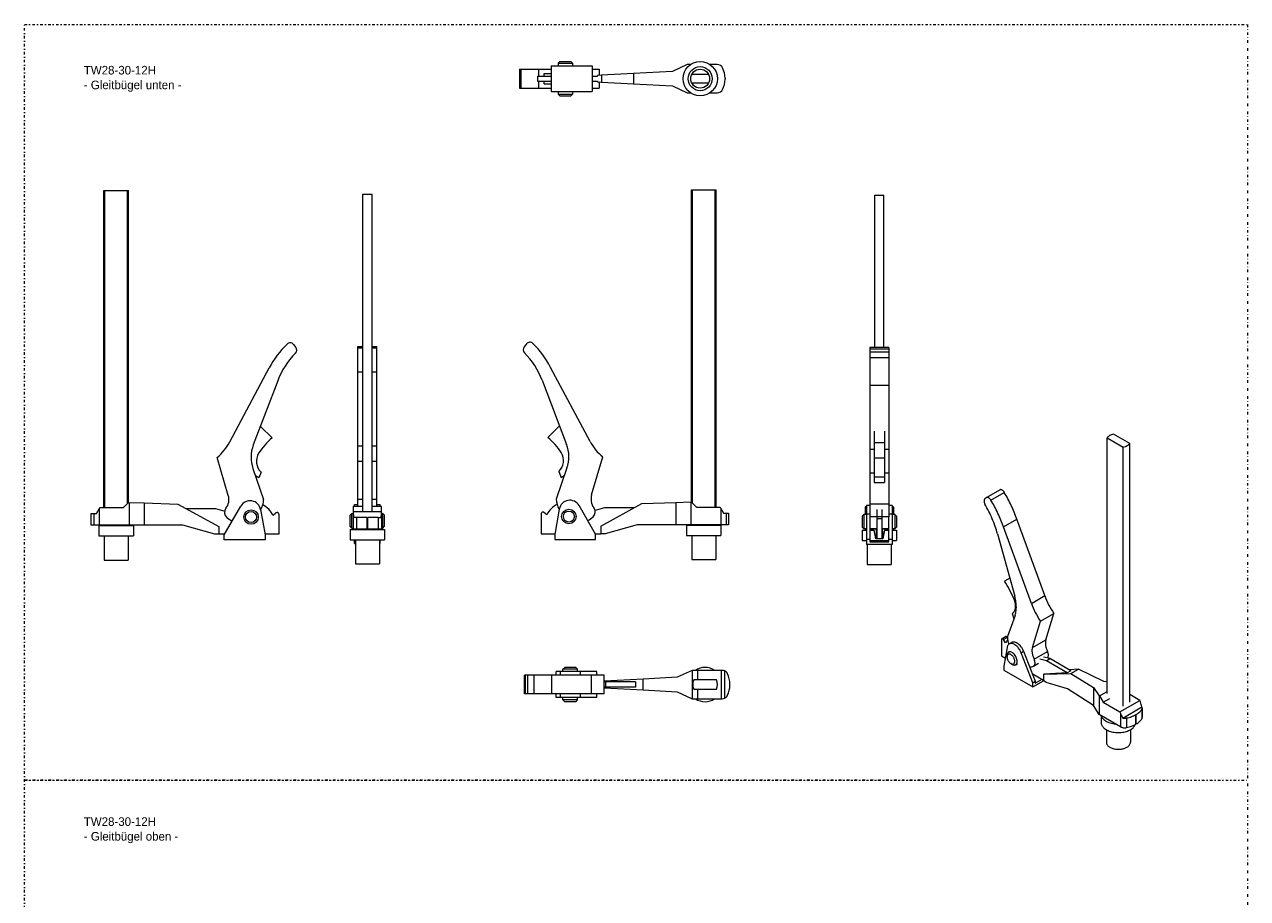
# Model space of a CAD drawing. Header units: millimetres. Extents: x -48 to 1376, y -71 to 1988.
# Tile 5 of 5: x -48 to 1376, y 971 to 1988. Entities that reach past the tile are written whole.
import ezdxf

# ---------------------------------------------------------------- set-up
doc = ezdxf.new("R2010")
doc.units = ezdxf.units.MM
doc.header["$MEASUREMENT"] = 0
doc.linetypes.add('DASHEDDOT', pattern=[9.2, 3, -3, 0.2, -3])
for name, color, linetype, true_color in [('Default', 7, 'Continuous', 0xffffff), ('sichtbar', 7, 'Continuous', 0xffffff), ('Tangente', 7, 'Continuous', 0xffffff)]:
    doc.layers.add(name, color=color, linetype=linetype, true_color=true_color)
doc.styles.add('VX Simplex Roman', font='txt', dxfattribs={"height": 0.2})

msp = doc.modelspace()

# ---------------------------------------------------------------- linework, layer by layer
at = {"layer": 'Default', "color": 7, "linetype": 'DASHEDDOT', "lineweight": 5, "true_color": 0xffffff}
for p, q in [((-48.218, 1987.571), (1375.627, 1987.571)), ((-48.218, -71.219), (-48.218, 1987.571)), ((1375.627, 1987.571), (1375.627, -71.219)), ((-48.218, 1108.281), (1375.627, 1108.281)), ((1123.657, 1108.281), (-48.218, 1108.281))]:
    msp.add_line(p, q, dxfattribs=at)
at = {"layer": 'sichtbar', "color": 1, "linetype": 'Continuous', "lineweight": 5, "true_color": 0xff0000}
for p, q in [((565.06, 1939.496), (612.56, 1939.496)), ((565.06, 1939.496), (565.06, 1909.496)), ((573.025, 1942.496), (575.025, 1944.496)), ((573.025, 1942.496), (573.025, 1939.496)), ((573.025, 1942.496), (589.825, 1942.496)), ((575.025, 1944.496), (587.825, 1944.496)), ((587.825, 1944.496), (589.825, 1942.496)), ((589.825, 1942.496), (589.825, 1939.496)), ((612.56, 1939.496), (612.56, 1909.496)), ((723.445, 1940.996), (706.017, 1932.999)), ((727.123, 1940.996), (723.445, 1940.996)), ((758.268, 1940.996), (749.728, 1940.996)), ((528.2, 1935.496), (528.2, 1913.496)), ((528.2, 1935.496), (529.678, 1935.496)), ((529.678, 1935.496), (550.289, 1935.496)), ((549.124, 1927.496), (565.06, 1927.496)), ((549.124, 1927.496), (549.124, 1921.496)), ((550.289, 1935.496), (565.06, 1935.496)), ((550.289, 1935.496), (550.289, 1927.496)), ((556.922, 1930.496), (565.06, 1930.496)), ((556.922, 1927.496), (556.922, 1930.496)), ((612.56, 1935.496), (620.951, 1935.496)), ((612.56, 1927.496), (618.806, 1927.496)), ((623.703, 1928.46), (618.806, 1928.19)), ((618.806, 1928.19), (618.806, 1927.496)), ((620.951, 1935.496), (620.951, 1928.308)), ((660.784, 1930.505), (623.703, 1928.46)), ((623.703, 1928.46), (623.703, 1920.533)), ((706.017, 1932.999), (660.784, 1930.505)), ((660.784, 1930.505), (660.784, 1918.488)), ((728.823, 1929.863), (748.028, 1929.863)), ((767.363, 1925.089), (767.363, 1923.904)), ((528.2, 1913.496), (529.678, 1913.496)), ((529.678, 1913.496), (550.289, 1913.496)), ((549.124, 1921.496), (565.06, 1921.496)), ((550.289, 1921.496), (550.289, 1913.496)), ((550.289, 1913.496), (565.06, 1913.496)), ((556.922, 1918.496), (556.922, 1921.496)), ((556.922, 1918.496), (565.06, 1918.496)), ((565.06, 1909.496), (612.56, 1909.496)), ((573.025, 1909.496), (573.025, 1906.496)), ((589.825, 1909.496), (589.825, 1906.496)), ((612.56, 1921.496), (618.806, 1921.496)), ((612.56, 1913.496), (620.951, 1913.496)), ((618.806, 1921.496), (618.806, 1920.803)), ((618.806, 1920.803), (623.703, 1920.533)), ((620.951, 1920.685), (620.951, 1913.496)), ((623.703, 1920.533), (660.784, 1918.488)), ((660.784, 1918.488), (706.017, 1915.994)), ((706.017, 1915.994), (723.445, 1907.996)), ((723.445, 1907.996), (727.123, 1907.996)), ((748.028, 1919.132), (728.822, 1919.132)), ((749.728, 1907.996), (758.268, 1907.996)), ((573.025, 1906.496), (575.025, 1904.496)), ((573.025, 1906.496), (589.825, 1906.496)), ((575.025, 1904.496), (587.825, 1904.496)), ((587.825, 1904.496), (589.825, 1906.496)), ((44.238, 1425.453), (44.238, 1794.448)), ((44.238, 1794.448), (45.282, 1794.448)), ((45.282, 1794.448), (71.813, 1794.448)), ((45.282, 1425.453), (45.282, 1794.448)), ((71.813, 1430.214), (71.813, 1794.448)), ((71.813, 1794.448), (72.857, 1794.448)), ((72.857, 1431.258), (72.857, 1794.448)), ((728.252, 1431.876), (728.252, 1795.066)), ((728.252, 1795.066), (729.297, 1795.066)), ((729.297, 1795.066), (755.827, 1795.066)), ((729.297, 1430.832), (729.297, 1795.066)), ((755.827, 1426.071), (755.827, 1795.066)), ((755.827, 1795.066), (756.871, 1795.066)), ((756.871, 1426.071), (756.871, 1795.066)), ((345.658, 1421.072), (345.658, 1790.066)), ((345.658, 1790.066), (356.389, 1790.066)), ((356.389, 1421.072), (356.389, 1790.066)), ((941.578, 1611.88), (941.578, 1789.135)), ((941.578, 1789.135), (952.309, 1789.135)), ((952.309, 1611.88), (952.309, 1789.135)), ((264.965, 1615.256), (267.726, 1611.694)), ((340.024, 1612.811), (345.658, 1612.811)), ((340.024, 1611.292), (340.024, 1612.811)), ((340.024, 1583.584), (340.024, 1611.292)), ((340.024, 1611.292), (345.658, 1611.292)), ((356.389, 1612.811), (362.024, 1612.811)), ((356.389, 1611.292), (362.024, 1611.292)), ((362.024, 1611.292), (362.024, 1612.811)), ((362.024, 1583.584), (362.024, 1611.292)), ((536.144, 1615.874), (533.384, 1612.312)), ((957.943, 1611.88), (935.943, 1611.88)), ((935.943, 1611.88), (935.943, 1609.942)), ((935.943, 1609.942), (935.943, 1606.38)), ((957.943, 1611.88), (957.943, 1609.942)), ((957.943, 1609.942), (957.943, 1606.38)), ((935.943, 1606.38), (935.943, 1599.769)), ((935.943, 1599.769), (935.943, 1567.629)), ((957.943, 1606.38), (957.943, 1599.769)), ((957.943, 1599.769), (957.943, 1567.629)), ((190.844, 1501.838), (236.753, 1587.966)), ((340.024, 1497.456), (340.024, 1583.584)), ((362.024, 1497.456), (362.024, 1583.584)), ((610.266, 1502.456), (564.356, 1588.584)), ((246.684, 1572.942), (218.175, 1498.274)), ((554.426, 1573.56), (582.935, 1498.893)), ((935.943, 1567.629), (935.943, 1492.961)), ((957.943, 1567.629), (935.943, 1567.629)), ((957.943, 1567.629), (957.943, 1492.961)), ((226.391, 1519.793), (240.052, 1506.475)), ((574.719, 1520.411), (561.058, 1507.093)), ((940.943, 1514.48), (940.943, 1501.162)), ((952.943, 1514.48), (952.943, 1501.162)), ((1238.444, 1500.205), (1219.684, 1511.036)), ((340.024, 1479.502), (340.024, 1497.456)), ((362.024, 1479.502), (362.024, 1497.456)), ((940.943, 1501.162), (940.943, 1483.444)), ((940.943, 1501.162), (952.943, 1501.162)), ((952.943, 1501.162), (952.943, 1483.444)), ((1212.096, 1506.655), (1230.855, 1495.824)), ((1212.096, 1209.257), (1212.096, 1506.655)), ((1230.855, 1194.539), (1230.855, 1495.824)), ((1238.444, 1198.92), (1238.444, 1500.205)), ((189.114, 1439.699), (176.023, 1483.884)), ((611.996, 1440.317), (625.087, 1484.502)), ((935.943, 1492.961), (935.943, 1465.621)), ((940.943, 1483.444), (940.943, 1461.371)), ((940.943, 1483.444), (952.943, 1483.444)), ((952.943, 1483.444), (952.943, 1461.371)), ((957.943, 1492.961), (957.943, 1465.621)), ((217.74, 1470.934), (230.236, 1434.798)), ((227.206, 1466.685), (224.446, 1459.891)), ((340.024, 1435.317), (340.024, 1479.502)), ((340.024, 1479.502), (345.658, 1479.502)), ((356.389, 1479.502), (362.024, 1479.502)), ((362.024, 1435.317), (362.024, 1479.502)), ((583.37, 1471.552), (570.874, 1435.416)), ((573.903, 1467.303), (576.663, 1460.51)), ((224.446, 1459.891), (220.656, 1462.5)), ((576.663, 1460.51), (580.453, 1463.118)), ((935.943, 1465.621), (935.943, 1429.485)), ((940.943, 1461.371), (940.943, 1454.578)), ((940.943, 1461.371), (952.943, 1461.371)), ((940.943, 1454.578), (952.943, 1454.578)), ((952.943, 1461.371), (952.943, 1454.578)), ((957.943, 1465.621), (957.943, 1429.485)), ((1071.827, 1437.113), (1087.384, 1446.095)), ((1076.866, 1434.16), (1092.422, 1443.141)), ((35.577, 1418.448), (38.705, 1423.946)), ((38.705, 1423.946), (39.562, 1425.454)), ((39.562, 1425.454), (67.048, 1425.448)), ((67.048, 1425.448), (73.048, 1431.448)), ((73.048, 1431.448), (73.528, 1431.432)), ((73.528, 1431.432), (90.956, 1430.825)), ((73.528, 1431.432), (73.528, 1404.809)), ((90.956, 1430.825), (130.522, 1429.447)), ((90.956, 1430.825), (90.956, 1404.809)), ((130.522, 1429.447), (178.167, 1403.381)), ((139.659, 1424.448), (174.159, 1424.448)), ((174.159, 1424.448), (184.908, 1421.325)), ((184.413, 1393.921), (203.588, 1427.133)), ((334.524, 1427.066), (334.524, 1421.072)), ((334.524, 1427.066), (345.658, 1427.066)), ((336.024, 1429.001), (340.024, 1429.001)), ((336.024, 1427.066), (336.024, 1429.001)), ((340.024, 1427.066), (340.024, 1435.317)), ((356.389, 1427.066), (367.524, 1427.066)), ((362.024, 1427.066), (362.024, 1435.317)), ((362.024, 1429.001), (366.024, 1429.001)), ((366.024, 1427.066), (366.024, 1429.001)), ((367.524, 1421.072), (367.524, 1427.066)), ((616.696, 1394.539), (597.521, 1427.751)), ((626.95, 1425.066), (616.202, 1421.943)), ((622.942, 1403.999), (670.588, 1430.065)), ((661.451, 1425.066), (626.95, 1425.066)), ((670.588, 1430.065), (710.153, 1431.443)), ((710.153, 1431.443), (727.581, 1432.05)), ((710.153, 1431.443), (710.153, 1405.427)), ((727.581, 1432.05), (728.062, 1432.066)), ((727.581, 1432.05), (727.581, 1405.427)), ((728.062, 1432.066), (734.062, 1426.067)), ((734.062, 1426.067), (761.547, 1426.072)), ((761.547, 1426.072), (762.405, 1424.565)), ((762.405, 1424.565), (765.532, 1419.066)), ((931.943, 1426.135), (930.443, 1426.135)), ((930.443, 1426.135), (930.443, 1426.118)), ((930.443, 1426.118), (931.943, 1426.005)), ((930.443, 1426.118), (930.443, 1417.535)), ((935.943, 1428.069), (931.943, 1428.069)), ((931.943, 1428.069), (931.943, 1417.74)), ((935.943, 1429.485), (935.943, 1414.574)), ((957.943, 1429.485), (935.943, 1429.485)), ((957.943, 1429.485), (957.943, 1414.574)), ((961.943, 1428.069), (957.943, 1428.069)), ((961.943, 1428.069), (961.943, 1417.74)), ((963.443, 1426.135), (961.943, 1426.135)), ((961.943, 1426.005), (963.443, 1426.118)), ((963.443, 1426.118), (963.443, 1426.135)), ((963.443, 1426.118), (963.443, 1417.535)), ((1071.533, 1436.897), (1069.581, 1435.116)), ((29.61, 1404.809), (29.61, 1418.48)), ((29.61, 1418.48), (32.399, 1418.465)), ((32.399, 1418.465), (35.577, 1418.448)), ((226.723, 1423.053), (231.913, 1393.62)), ((241.342, 1416.477), (244.518, 1419.307)), ((247.849, 1417.813), (247.849, 1394.448)), ((333.024, 1418.466), (331.024, 1416.466)), ((331.024, 1410.066), (331.024, 1416.466)), ((331.024, 1403.666), (331.024, 1410.066)), ((333.024, 1418.466), (334.524, 1418.466)), ((333.024, 1410.066), (333.024, 1418.466)), ((333.024, 1401.666), (333.024, 1410.066)), ((334.524, 1421.072), (334.524, 1419.565)), ((334.524, 1421.072), (367.524, 1421.072)), ((334.524, 1419.565), (334.524, 1400.427)), ((350.432, 1414.098), (350.432, 1400.427)), ((350.432, 1414.098), (351.617, 1414.098)), ((351.617, 1400.427), (351.617, 1414.098)), ((363.565, 1414.083), (366.787, 1414.066)), ((367.524, 1419.565), (367.524, 1421.072)), ((367.524, 1419.565), (367.524, 1400.427)), ((367.524, 1418.466), (369.024, 1418.466)), ((369.024, 1418.466), (371.024, 1416.466)), ((369.024, 1410.066), (369.024, 1418.466)), ((369.024, 1401.666), (369.024, 1410.066)), ((371.024, 1410.066), (371.024, 1416.466)), ((371.024, 1403.666), (371.024, 1410.066)), ((553.261, 1418.431), (553.261, 1395.066)), ((559.767, 1417.095), (556.591, 1419.925)), ((574.386, 1423.671), (569.196, 1394.238)), ((765.532, 1419.066), (768.71, 1419.083)), ((768.71, 1419.083), (771.5, 1419.098)), ((771.5, 1419.098), (771.5, 1405.427)), ((928.943, 1417.535), (926.943, 1415.535)), ((926.943, 1415.535), (926.943, 1402.735)), ((931.943, 1417.535), (928.943, 1417.535)), ((928.943, 1417.535), (928.943, 1400.735)), ((931.943, 1417.74), (931.943, 1388.307)), ((935.943, 1414.574), (935.943, 1388.307)), ((943.943, 1414.574), (935.943, 1414.574)), ((943.943, 1423.247), (943.943, 1414.5)), ((949.943, 1414.5), (943.943, 1414.5)), ((943.943, 1414.5), (943.943, 1412.5)), ((943.943, 1412.5), (943.943, 1389.135)), ((949.943, 1423.247), (949.943, 1414.5)), ((957.943, 1414.574), (949.943, 1414.574)), ((949.943, 1414.5), (949.943, 1412.5)), ((949.943, 1412.5), (949.943, 1389.135)), ((957.943, 1388.307), (957.943, 1414.574)), ((961.943, 1417.74), (961.943, 1388.307)), ((964.943, 1417.535), (961.943, 1417.535)), ((964.943, 1417.535), (966.943, 1415.535)), ((964.943, 1417.535), (964.943, 1400.735)), ((966.943, 1415.535), (966.943, 1402.735)), ((1139.501, 1323.013), (1107.038, 1412.079)), ((32.399, 1404.809), (29.61, 1404.809)), ((38.705, 1404.809), (32.399, 1404.809)), ((38.548, 1404.448), (78.548, 1404.448)), ((38.548, 1404.448), (38.548, 1392.448)), ((73.528, 1404.809), (38.705, 1404.809)), ((44.238, 1404.448), (44.238, 1404.809)), ((45.282, 1404.448), (45.282, 1404.809)), ((71.813, 1404.448), (71.813, 1404.809)), ((72.857, 1404.448), (72.857, 1404.809)), ((90.956, 1404.809), (73.528, 1404.809)), ((78.548, 1404.448), (78.548, 1392.448)), ((136.189, 1404.809), (90.956, 1404.809)), ((173.27, 1394.448), (136.189, 1404.809)), ((178.167, 1403.381), (178.167, 1394.448)), ((333.024, 1401.666), (331.024, 1403.666)), ((331.024, 1400.066), (331.024, 1388.066)), ((331.024, 1400.066), (351.024, 1400.066)), ((333.024, 1401.666), (334.524, 1401.666)), ((338.484, 1400.427), (334.524, 1400.427)), ((336.024, 1400.066), (336.024, 1400.427)), ((350.432, 1400.427), (338.484, 1400.427)), ((340.024, 1400.427), (340.024, 1400.066)), ((345.016, 1400.427), (345.087, 1400.066)), ((345.658, 1400.066), (345.658, 1400.427)), ((350.432, 1400.427), (351.617, 1400.427)), ((351.024, 1400.066), (371.024, 1400.066)), ((363.565, 1400.427), (351.617, 1400.427)), ((356.389, 1400.066), (356.389, 1400.427)), ((356.962, 1400.066), (357.033, 1400.427)), ((362.024, 1400.066), (362.024, 1400.427)), ((367.524, 1400.427), (363.565, 1400.427)), ((366.024, 1400.066), (366.024, 1400.427)), ((367.524, 1401.666), (369.024, 1401.666)), ((369.024, 1401.666), (371.024, 1403.666)), ((371.024, 1400.066), (371.024, 1388.066)), ((622.942, 1403.999), (622.942, 1395.066)), ((664.921, 1405.427), (627.839, 1395.066)), ((710.153, 1405.427), (664.921, 1405.427)), ((727.581, 1405.427), (710.153, 1405.427)), ((722.562, 1405.066), (722.562, 1393.066)), ((722.562, 1405.066), (762.562, 1405.066)), ((762.405, 1405.427), (727.581, 1405.427)), ((728.252, 1405.066), (728.252, 1405.427)), ((729.297, 1405.066), (729.297, 1405.427)), ((755.827, 1405.066), (755.827, 1405.427)), ((756.871, 1405.066), (756.871, 1405.427)), ((768.71, 1405.427), (762.405, 1405.427)), ((762.562, 1405.066), (762.562, 1393.066)), ((771.5, 1405.427), (768.71, 1405.427)), ((928.943, 1400.735), (926.943, 1402.735)), ((926.943, 1399.135), (926.943, 1387.135)), ((926.943, 1399.135), (931.943, 1399.135)), ((931.943, 1400.735), (928.943, 1400.735)), ((930.443, 1400.735), (930.443, 1399.496)), ((931.943, 1399.496), (930.443, 1399.496)), ((943.943, 1400.735), (935.943, 1400.735)), ((938.44, 1399.496), (935.943, 1399.496)), ((935.943, 1399.135), (941.005, 1399.135)), ((938.44, 1400.735), (938.44, 1399.496)), ((940.934, 1399.496), (938.44, 1399.496)), ((942.979, 1389.135), (940.934, 1399.496)), ((942.98, 1400.735), (943.249, 1398.068)), ((943.943, 1398.068), (943.249, 1398.068)), ((943.249, 1398.068), (943.249, 1389.135)), ((957.943, 1400.735), (949.943, 1400.735)), ((950.636, 1398.068), (949.943, 1398.068)), ((950.636, 1398.068), (950.905, 1400.735)), ((950.636, 1398.068), (950.636, 1389.135)), ((952.951, 1399.496), (950.906, 1389.135)), ((952.88, 1399.135), (957.943, 1399.135)), ((955.445, 1399.496), (952.951, 1399.496)), ((955.445, 1400.735), (955.445, 1399.496)), ((957.943, 1399.496), (955.445, 1399.496)), ((964.943, 1400.735), (961.943, 1400.735)), ((963.443, 1399.496), (961.943, 1399.496)), ((961.943, 1399.135), (966.943, 1399.135)), ((963.443, 1400.735), (963.443, 1399.496)), ((964.943, 1400.735), (966.943, 1402.735)), ((966.943, 1399.135), (966.943, 1387.135)), ((1123.945, 1314.032), (1091.482, 1403.098)), ((38.548, 1392.448), (78.548, 1392.448)), ((44.548, 1392.448), (44.548, 1364.448)), ((72.548, 1392.448), (72.548, 1364.448)), ((178.167, 1394.448), (173.27, 1394.448)), ((184.718, 1394.448), (178.167, 1394.448)), ((184.413, 1387.883), (184.413, 1393.921)), ((231.913, 1387.883), (184.413, 1387.883)), ((247.849, 1394.448), (231.767, 1394.448)), ((231.913, 1393.62), (231.913, 1387.883)), ((331.024, 1388.066), (351.024, 1388.066)), ((336.024, 1383.501), (336.024, 1388.066)), ((336.024, 1383.501), (337.024, 1383.501)), ((337.024, 1388.066), (337.024, 1360.066)), ((351.024, 1388.066), (371.024, 1388.066)), ((365.024, 1388.066), (365.024, 1360.066)), ((365.024, 1383.501), (366.024, 1383.501)), ((366.024, 1383.501), (366.024, 1388.066)), ((553.261, 1395.066), (569.342, 1395.066)), ((569.196, 1394.238), (569.196, 1388.501)), ((569.196, 1388.501), (616.696, 1388.501)), ((616.392, 1395.066), (622.942, 1395.066)), ((616.696, 1388.501), (616.696, 1394.539)), ((627.839, 1395.066), (622.942, 1395.066)), ((722.562, 1393.066), (762.562, 1393.066)), ((728.562, 1393.066), (728.562, 1365.066)), ((756.562, 1393.066), (756.562, 1365.066)), ((926.943, 1387.135), (931.943, 1387.135)), ((931.943, 1388.307), (931.943, 1382.569)), ((935.943, 1388.307), (931.943, 1388.307)), ((961.943, 1382.569), (931.943, 1382.569)), ((932.943, 1382.569), (932.943, 1359.135)), ((935.943, 1388.307), (935.943, 1385.786)), ((935.943, 1387.135), (957.943, 1387.135)), ((935.943, 1385.786), (957.943, 1385.786)), ((943.249, 1389.135), (942.979, 1389.135)), ((943.943, 1389.135), (943.249, 1389.135)), ((949.943, 1389.135), (943.943, 1389.135)), ((950.636, 1389.135), (949.943, 1389.135)), ((950.906, 1389.135), (950.636, 1389.135)), ((957.943, 1385.786), (957.943, 1388.307)), ((961.943, 1388.307), (957.943, 1388.307)), ((960.943, 1382.569), (960.943, 1359.135)), ((961.943, 1388.307), (961.943, 1382.569)), ((961.943, 1387.135), (966.943, 1387.135)), ((1084.46, 1394.885), (1104.619, 1322.28)), ((44.548, 1364.448), (72.548, 1364.448)), ((337.024, 1360.066), (351.024, 1360.066)), ((351.024, 1360.066), (365.024, 1360.066)), ((728.562, 1365.066), (756.562, 1365.066)), ((932.943, 1359.135), (960.943, 1359.135)), ((1098.742, 1343.445), (1092.685, 1339.948)), ((1098.784, 1343.293), (1092.685, 1339.948)), ((1104.926, 1299.779), (1096.09, 1275.375)), ((1101.869, 1302.272), (1101.768, 1302.215)), ((1101.768, 1302.215), (1103.573, 1296.042)), ((1134.425, 1293.322), (1149.981, 1302.303)), ((1140.724, 1271.57), (1149.981, 1302.303)), ((1125.168, 1262.589), (1134.425, 1293.322)), ((1089.293, 1271.964), (1089.293, 1252.886)), ((1089.707, 1272.879), (1093.95, 1275.329)), ((1093.893, 1268.216), (1091.648, 1271.823)), ((1096.151, 1273.854), (1095.89, 1274.273)), ((1098.2, 1266.746), (1101.028, 1268.379)), ((1095.745, 1262.719), (1092.076, 1240.805)), ((1095.587, 1253.335), (1095.587, 1251.702)), ((1097.326, 1257.18), (1099.448, 1258.405)), ((1125.663, 1221.659), (1112.105, 1256.605)), ((1114.933, 1258.238), (1128.492, 1223.292)), ((578.708, 1237.573), (580.708, 1239.573)), ((593.508, 1239.573), (580.708, 1239.573)), ((593.508, 1239.573), (595.508, 1237.573)), ((1089.293, 1252.886), (1093.675, 1250.356)), ((1092.076, 1240.805), (1092.076, 1236.121)), ((1101.526, 1243.047), (1100.112, 1243.864)), ((1105.726, 1242.631), (1107.848, 1243.856)), ((1126.621, 1241.065), (1132.278, 1244.331)), ((1141.399, 1247.298), (1133.799, 1249.136)), ((1145.642, 1249.747), (1138.041, 1251.585)), ((1141.399, 1247.298), (1145.642, 1249.747)), ((1165.795, 1233.213), (1141.399, 1247.298)), ((1170.037, 1235.663), (1145.642, 1249.747)), ((533.883, 1208.573), (533.883, 1230.573)), ((534.93, 1230.573), (533.883, 1230.573)), ((537.691, 1230.573), (534.93, 1230.573)), ((545.233, 1230.573), (537.691, 1230.573)), ((565.903, 1230.573), (545.233, 1230.573)), ((545.233, 1208.573), (545.233, 1230.573)), ((611.812, 1230.573), (565.903, 1230.573)), ((575.933, 1234.573), (570.743, 1234.573)), ((570.743, 1230.573), (570.743, 1234.573)), ((599.068, 1234.573), (575.933, 1234.573)), ((578.708, 1234.573), (578.708, 1237.573)), ((595.508, 1237.573), (578.708, 1237.573)), ((595.508, 1234.573), (595.508, 1237.573)), ((618.243, 1234.573), (599.068, 1234.573)), ((626.634, 1230.573), (611.812, 1230.573)), ((618.243, 1230.573), (618.243, 1234.573)), ((626.634, 1208.573), (626.634, 1230.573)), ((672.134, 1225.894), (626.634, 1223.385)), ((711.7, 1228.076), (672.134, 1225.894)), ((672.134, 1213.252), (672.134, 1225.894)), ((729.128, 1236.073), (711.7, 1228.076)), ((729.608, 1236.073), (729.128, 1236.073)), ((729.608, 1203.073), (729.608, 1236.073)), ((735.608, 1236.073), (729.608, 1236.073)), ((757.374, 1224.938), (730.843, 1224.938)), ((735.608, 1224.938), (735.608, 1236.073)), ((763.094, 1236.073), (735.608, 1236.073)), ((763.094, 1203.073), (763.094, 1236.073)), ((763.951, 1236.073), (763.094, 1236.073)), ((767.079, 1203.81), (767.079, 1235.335)), ((1092.076, 1236.121), (1125.663, 1216.729)), ((1125.01, 1232.265), (1138.075, 1224.722)), ((1128.492, 1220.988), (1136.517, 1225.622)), ((1138.075, 1231.449), (1169.907, 1232.209)), ((1138.075, 1231.449), (1138.565, 1231.732)), ((1138.075, 1231.449), (1138.075, 1224.156)), ((1165.795, 1233.213), (1138.565, 1231.732)), ((1170.037, 1235.663), (1165.795, 1233.213)), ((1178.846, 1237.37), (1168.539, 1236.528)), ((1169.907, 1232.209), (1178.846, 1237.37)), ((1169.907, 1232.209), (1196.341, 1216.29)), ((1208.366, 1223.233), (1178.846, 1237.37)), ((628.497, 1222.573), (626.634, 1222.573)), ((628.497, 1216.573), (626.634, 1216.573)), ((626.634, 1215.761), (672.134, 1213.252)), ((662.997, 1222.573), (628.497, 1222.573)), ((628.497, 1216.573), (628.497, 1222.573)), ((662.997, 1216.573), (628.497, 1216.573)), ((662.997, 1222.573), (662.997, 1216.573)), ((672.134, 1213.252), (711.7, 1211.07)), ((711.7, 1211.07), (729.128, 1203.073)), ((730.843, 1214.207), (757.373, 1214.207)), ((735.608, 1203.073), (735.608, 1214.207)), ((773.046, 1218.98), (773.046, 1220.165)), ((1125.663, 1216.729), (1138.288, 1224.018)), ((1125.663, 1221.659), (1128.492, 1223.292)), ((1125.663, 1216.729), (1125.663, 1221.659)), ((1128.492, 1223.292), (1128.492, 1220.988)), ((1141.346, 1222.047), (1138.075, 1224.156)), ((1166.121, 1214.533), (1141.346, 1222.047)), ((1196.341, 1195.049), (1166.121, 1214.533)), ((1196.341, 1216.29), (1203.01, 1206.406)), ((1196.341, 1216.29), (1196.341, 1195.049)), ((1203.35, 1206.224), (1212.096, 1211.273)), ((1212.096, 1222.537), (1208.366, 1223.233)), ((534.93, 1208.573), (533.883, 1208.573)), ((537.691, 1208.573), (534.93, 1208.573)), ((545.233, 1208.573), (537.691, 1208.573)), ((565.903, 1208.573), (545.233, 1208.573)), ((611.812, 1208.573), (565.903, 1208.573)), ((570.743, 1204.573), (570.743, 1208.573)), ((575.933, 1204.573), (570.743, 1204.573)), ((599.068, 1204.573), (575.933, 1204.573)), ((578.708, 1201.573), (578.708, 1204.573)), ((578.708, 1201.573), (580.708, 1199.573)), ((595.508, 1201.573), (578.708, 1201.573)), ((593.508, 1199.573), (580.708, 1199.573)), ((593.508, 1199.573), (595.508, 1201.573)), ((595.508, 1201.573), (595.508, 1204.573)), ((618.243, 1204.573), (599.068, 1204.573)), ((626.634, 1208.573), (611.812, 1208.573)), ((618.243, 1204.573), (618.243, 1208.573)), ((729.128, 1203.073), (729.608, 1203.073)), ((729.608, 1203.073), (735.608, 1203.073)), ((735.608, 1203.073), (763.094, 1203.073)), ((763.094, 1203.073), (763.951, 1203.073)), ((1203.01, 1206.406), (1203.35, 1206.224)), ((1203.01, 1206.406), (1203.01, 1184.669)), ((1203.35, 1206.224), (1207.592, 1198.876)), ((1207.592, 1198.876), (1215.465, 1203.421)), ((1207.592, 1198.876), (1227.028, 1187.659)), ((1227.028, 1187.659), (1250.362, 1201.131)), ((1250.362, 1201.131), (1238.444, 1208.009)), ((1250.969, 1199.55), (1250.362, 1201.131)), ((1203.01, 1184.669), (1196.341, 1195.049)), ((1227.634, 1170.453), (1203.01, 1184.669)), ((1205.27, 1183.364), (1205.27, 1175.197)), ((1227.028, 1187.659), (1227.634, 1186.078)), ((1230.367, 1180.613), (1252.659, 1193.483)), ((1245.313, 1184.396), (1246.151, 1184.88)), ((1245.313, 1184.396), (1245.313, 1173.234)), ((1246.151, 1173.718), (1246.151, 1184.88)), ((1253.019, 1192.211), (1253.019, 1181.067)), ((1245.313, 1173.234), (1246.151, 1173.718)), ((1211.27, 1166.951), (1211.27, 1152.335)), ((1239.27, 1166.951), (1239.27, 1152.335))]:
    msp.add_line(p, q, dxfattribs=at)
for centre, radius in [((738.425, 1924.496), 20), ((738.425, 1924.496), 14), ((738.425, 1924.496), 11), ((215.548, 1414.448), 8.4), ((215.548, 1414.448), 6.4), ((585.562, 1415.066), 8.4), ((585.562, 1415.066), 6.4)]:
    msp.add_circle(centre, radius, dxfattribs=at)
for centre, radius, start, end in [((758.268, 1933.996), 7, 25.741927, 90), ((739.113, 1924.793), 28.252, 0.600963, 25.682153), ((739.113, 1924.2), 28.252, 334.317847, 359.399037), ((758.268, 1914.996), 7, 270, 334.258073), ((332.742, 1537.922), 108.251, 134.089307, 152.464567), ((261.013, 1612.193), 5, 37.772137, 135.883729), ((263.773, 1608.631), 5, 314.784031, 37.772137), ((537.336, 1609.249), 5, 142.227863, 225.215969), ((540.096, 1612.811), 5, 44.116271, 142.227863), ((468.367, 1538.54), 108.251, 27.535433, 45.910693), ((329.219, 1542.69), 87.905, 134.784031, 159.870483), ((471.891, 1543.309), 87.905, 20.129517, 45.215969), ((1222.481, 1496.6), 14.639, 111.484127, 120.509869), ((1224.431, 1491.645), 19.964, 103.757445, 111.484127), ((140.522, 1528.284), 56.848, 308.644201, 332.276232), ((255.543, 1484.007), 40, 159.102577, 199.075359), ((297.362, 1439.802), 87.919, 130.681728, 146.16377), ((503.747, 1440.42), 87.919, 33.83623, 49.318272), ((545.566, 1484.625), 40, 340.924641, 20.897423), ((660.587, 1528.902), 56.848, 207.723768, 231.355799), ((1218.438, 1501.997), 7.869, 130.888602, 143.709712), ((1221.136, 1498.881), 11.991, 120.509869, 130.888602), ((1226.109, 1515.217), 19.966, 283.753651, 291.479962), ((1228.058, 1510.262), 14.641, 291.479962, 300.505082), ((1229.403, 1507.98), 11.993, 300.505082, 310.882504), ((1232.101, 1504.864), 7.87, 310.882504, 323.701876), ((239.781, 1479.544), 17.986, 149.187233, 225.642554), ((561.329, 1480.162), 17.986, 314.357446, 30.812767), ((172.814, 1434.869), 17, 322.820465, 16.503509), ((628.295, 1435.488), 17, 163.496491, 217.179535), ((1088.219, 1444.648), 1.671, 102.952908, 119.999761), ((1088.309, 1444.255), 2.073, 87.662219, 102.952908), ((1088.291, 1443.797), 2.532, 73.626862, 87.662219), ((1087.897, 1442.457), 3.928, 62.368744, 73.626862), ((1087.448, 1441.599), 4.897, 52.244084, 62.368744), ((1086.198, 1439.985), 6.939, 43.741783, 52.244084), ((1085.58, 1439.394), 7.793, 36.424607, 43.741783), ((1084.871, 1438.87), 8.675, 29.48975, 36.424607), ((930.688, 1347.774), 187.757, 25.199035, 30.525821), ((192.574, 1419.882), 7.801, 142.820465, 228.259028), ((214.413, 1420.883), 12.5, 10, 150), ((208.019, 1434.936), 22.217, 327.411425, 359.645417), ((215.631, 1402.898), 29.077, 27.839668, 61.954847), ((585.479, 1403.516), 29.077, 118.045153, 152.160332), ((593.091, 1435.554), 22.217, 180.354583, 212.588575), ((586.696, 1421.501), 12.5, 30, 170), ((608.535, 1420.5), 7.801, 311.740972, 37.179535), ((1072.658, 1433.048), 3.817, 160.067812, 179.631599), ((1074.514, 1433.036), 5.674, 179.631599, 196.483963), ((1070.879, 1433.693), 1.926, 132.38949, 160.067812), ((1077.357, 1433.878), 8.639, 196.483963, 210.124691), ((938.162, 1353.109), 152.292, 26.511813, 30.124691), ((1072.692, 1435.627), 1.72, 126.243089, 132.38949), ((1072.661, 1435.67), 1.667, 119.999761, 126.243089), ((1072.663, 1435.666), 1.671, 102.952908, 119.999761), ((1072.753, 1435.274), 2.073, 87.662219, 102.952908), ((1072.734, 1434.816), 2.532, 73.626862, 87.662219), ((1072.341, 1433.476), 3.928, 62.368744, 73.626862), ((1071.891, 1432.618), 4.897, 52.244084, 62.368744), ((1070.641, 1431.004), 6.939, 43.741783, 52.244084), ((1070.024, 1430.413), 7.793, 36.424607, 43.741783), ((1069.314, 1429.889), 8.675, 29.48975, 36.424607), ((915.132, 1338.793), 187.757, 25.199035, 30.525821), ((940.884, 1352.572), 176.489, 19.704705, 25.199035), ((206.588, 1435.194), 28.558, 227.732652, 242.874731), ((245.849, 1417.813), 2, 0, 131.703216), ((356.154, 1419.565), 21.629, 180, 187.638762), ((353.246, 1419.175), 18.696, 187.638762, 195.855904), ((337.367, 1216.771), 197.307, 90.301077, 90.611328), ((340.545, 612.058), 802.029, 90.147195, 90.301077), ((349.492, -2882.238), 4296.335, 90.071274, 90.146803), ((350.727, -3875.146), 5289.244, 90.003202, 90.071274), ((351.321, -3875.146), 5289.244, 89.928726, 89.996798), ((352.557, -2882.238), 4296.335, 89.853197, 89.928726), ((348.802, 1419.175), 18.696, 344.144096, 352.361238), ((345.895, 1419.565), 21.629, 352.361238, 0), ((555.261, 1418.431), 2, 48.296784, 180), ((594.521, 1435.812), 28.558, 297.125269, 312.267348), ((942.268, 1355.157), 147.704, 22.843234, 26.511813), ((946.482, 1356.932), 143.131, 19.022947, 22.843234), ((925.328, 1343.591), 176.489, 19.704705, 25.199035), ((958.746, 1361.161), 130.159, 15.016726, 19.022947), ((964.106, 1258.045), 152.449, 28.022298, 32.496319), ((966.975, 1259.573), 149.198, 23.499778, 28.022298), ((1077.408, 1308.565), 28.403, 15.209775, 21.695989), ((1051.56, 1307.548), 55.066, 8.411097, 15.517427), ((1082.531, 1309.958), 23.094, 8.015585, 15.209775), ((1091.642, 1310.381), 13.952, 350.047442, 359.831817), ((1085.666, 1310.399), 19.929, 359.831817, 8.015585), ((1065.048, 1309.542), 41.431, 0.216711, 8.411097), ((1212.089, 1345.801), 93.695, 199.82031, 206.841155), ((1227.646, 1354.783), 93.695, 199.82031, 206.841155), ((1232.159, 1357.067), 98.754, 206.841155, 213.679601), ((1098.868, 1307.471), 6.003, 299.999761, 314.470052), ((1098.141, 1308.211), 7.04, 314.470052, 327.826949), ((1097.191, 1308.809), 8.162, 327.826949, 339.891799), ((1094.05, 1309.959), 11.507, 339.891799, 350.047442), ((1082.542, 1307.884), 23.806, 340.096161, 351.103471), ((1071.783, 1309.568), 34.697, 351.103471, 0.216711), ((1216.603, 1348.085), 98.754, 206.841155, 213.679601), ((1090.752, 1271.964), 1.459, 155.657038, 180), ((1090.053, 1272.28), 0.692, 119.999761, 155.657038), ((1090.049, 1272.287), 0.684, 88.084963, 119.999761), ((1090.029, 1271.686), 1.285, 64.954069, 88.084963), ((1089.717, 1271.018), 2.022, 46.306203, 64.954069), ((1088.78, 1270.038), 3.378, 31.90481, 46.306203), ((1103.791, 1262.065), 11.653, 138.119485, 148.140154), ((1094.291, 1274.737), 0.684, 88.084963, 119.999761), ((1094.271, 1274.135), 1.285, 64.954069, 88.084963), ((1093.959, 1273.468), 2.022, 46.306203, 64.954069), ((1102.576, 1263.155), 10.021, 127.31121, 138.119485), ((1093.022, 1272.487), 3.378, 31.90481, 46.306203), ((1119.7, 1275.502), 23.61, 180.30613, 190.466227), ((1128.845, 1277.191), 32.909, 190.466227, 199.068805), ((1100.291, 1263.124), 4.182, 100.818241, 119.999761), ((1100.532, 1261.864), 5.466, 84.057783, 100.818241), ((1103.119, 1264.758), 4.181, 101.227744, 119.999761), ((1100.381, 1260.407), 6.93, 69.411175, 84.057783), ((1103.358, 1263.554), 5.409, 84.739836, 101.227744), ((1103.225, 1262.106), 6.863, 69.343093, 84.739836), ((1101.647, 1257.921), 11.336, 57.377311, 69.343093), ((1100.082, 1255.476), 14.238, 47.194006, 57.377311), ((1158.371, 1267.933), 18.138, 176.834565, 187.558424), ((1151.546, 1268.311), 11.302, 163.237452, 176.834565), ((1102.658, 1253.335), 7.071, 168.546966, 180), ((1099.105, 1252.067), 3.484, 155.604334, 169.149723), ((1100.085, 1253.856), 4.446, 154.088163, 168.546966), ((1103.737, 1261.38), 8.103, 160.439421, 170.493057), ((1098.51, 1252.337), 2.83, 141.227241, 155.604334), ((1099.298, 1254.238), 3.572, 138.074571, 154.088163), ((1101.513, 1262.171), 5.743, 148.491036, 160.439421), ((1098.011, 1252.737), 2.191, 124.874648, 141.227241), ((1100.822, 1262.595), 4.932, 134.843351, 148.491036), ((1098.731, 1254.748), 2.808, 119.999761, 138.074571), ((1097.969, 1252.798), 2.116, 108.122943, 124.874648), ((1098.076, 1252.472), 2.46, 92.593151, 108.122943), ((1098.74, 1254.731), 2.828, 95.212936, 119.999761), ((1100.286, 1263.133), 4.173, 119.999761, 134.843351), ((1098.097, 1252.006), 2.926, 78.279606, 92.593151), ((1098.874, 1253.266), 4.299, 75.165094, 95.212936), ((1097.792, 1250.539), 4.424, 66.65042, 78.279606), ((1097.359, 1249.536), 5.517, 56.291377, 66.65042), ((1098.428, 1251.582), 6.042, 58.658672, 75.165094), ((1095.984, 1247.474), 7.996, 47.690369, 56.291377), ((1095.15, 1246.558), 9.234, 39.698696, 47.690369), ((1096.068, 1247.706), 10.58, 46.203611, 58.658672), ((1098.877, 1256.404), 11.207, 57.905367, 69.411175), ((1094.455, 1246.024), 12.91, 34.930524, 46.203611), ((1097.329, 1253.936), 14.119, 47.116851, 57.905367), ((1093.025, 1245.025), 14.654, 24.351545, 34.930524), ((1093.598, 1249.919), 19.602, 37.9645, 47.116851), ((1092.269, 1248.882), 21.287, 29.602132, 37.9645), ((1096.537, 1251.648), 19.456, 38.485584, 47.194006), ((1092.418, 1248.966), 21.117, 21.205993, 29.602132), ((1095.163, 1250.557), 21.21, 29.852437, 38.485584), ((1095.22, 1250.589), 21.145, 21.205993, 29.852437), ((1142.815, 1258.952), 18.138, 176.834565, 187.558424), ((1135.99, 1259.329), 11.302, 163.237452, 176.834565), ((1146.743, 1259.473), 22.1, 187.558424, 197.060741), ((1152.604, 1261.272), 28.231, 197.060741, 205.466071), ((1162.3, 1268.454), 22.1, 187.558424, 197.060741), ((1168.161, 1270.253), 28.231, 197.060741, 205.466071), ((1131.117, 1252.611), 12.799, 13.365396, 25.466071), ((1137.985, 1253.578), 5.808, 339.962162, 358.325511), ((1135.492, 1253.651), 8.302, 358.325511, 13.365396), ((744.108, 1219.573), 20, 55.588491, 124.411509), ((1101.007, 1251.702), 5.42, 169.149723, 180), ((1102.209, 1251.702), 6.622, 180, 188.671607), ((1104.484, 1252.049), 8.923, 188.671607, 196.13986), ((1105.455, 1252.33), 9.934, 196.13986, 203.213919), ((1106.507, 1252.781), 11.079, 203.213919, 209.912205), ((1106.514, 1252.785), 11.087, 209.912205, 216.599776), ((1105.618, 1252.12), 9.972, 216.599776, 223.651835), ((1104.889, 1251.424), 8.963, 223.651835, 231.20999), ((1103.428, 1249.606), 6.631, 231.20999, 239.999523), ((1102.807, 1248.531), 5.389, 239.999523, 251.423353), ((1102.17, 1246.638), 3.392, 251.423353, 265.837554), ((1105.061, 1249.168), 7.068, 239.999522, 251.4949), ((1102.122, 1245.973), 2.725, 265.837554, 281.833742), ((1093.86, 1245.487), 10.911, 32.347671, 39.698696), ((1102.242, 1245.401), 2.141, 281.833742, 299.89817), ((1104.225, 1246.673), 4.437, 251.4949, 266.018431), ((1093.663, 1245.362), 11.144, 25.062628, 32.347671), ((1102.243, 1245.399), 2.139, 299.89817, 317.841849), ((1094.506, 1245.757), 10.213, 17.452401, 25.062628), ((1101.821, 1245.781), 2.708, 317.841849, 333.774942), ((1104.165, 1245.804), 3.566, 266.018431, 281.988292), ((1095.499, 1246.069), 9.172, 9.417853, 17.452401), ((1101.229, 1246.073), 3.368, 333.774942, 348.42318), ((1099.257, 1246.477), 5.381, 348.42318, 0), ((1097.958, 1246.477), 6.68, 0, 9.417853), ((1104.322, 1245.063), 2.808, 281.988292, 299.999761), ((1104.322, 1245.063), 2.808, 299.999761, 318.074571), ((1093.985, 1245.46), 13.6, 13.365707, 24.351545), ((1103.754, 1245.573), 3.572, 318.074571, 334.088163), ((1102.968, 1245.955), 4.446, 334.088163, 348.546966), ((1098.264, 1246.477), 9.202, 0, 13.365707), ((1100.395, 1246.477), 7.071, 348.546966, 0), ((1121.855, 1251.491), 11.516, 270.81303, 282.522223), ((1122.245, 1249.733), 9.715, 282.522223, 295.274559), ((1125.314, 1243.332), 2.617, 294.367818, 297.179252), ((1125.321, 1243.317), 2.6, 297.179252, 299.999761), ((1125.319, 1243.32), 2.604, 299.999761, 315.089683), ((1115.367, 1243.538), 13.013, 18.562293, 25.466071), ((1124.972, 1243.666), 3.094, 315.089683, 328.927309), ((1124.486, 1243.959), 3.662, 328.927309, 342.643999), ((1117.404, 1244.222), 10.864, 11.005729, 18.562293), ((1122.74, 1244.505), 5.492, 342.643999, 353.83556), ((1118.786, 1244.49), 9.457, 3.146291, 11.005729), ((1121.496, 1244.639), 6.743, 353.83556, 3.146291), ((1140.564, 1252.637), 3.063, 314.574487, 339.962162), ((744.108, 1219.573), 14.309, 157.980478, 202.025426), ((744.108, 1219.573), 14.309, 337.974574, 22.019522), ((763.951, 1229.073), 7, 63.464773, 90), ((763.951, 1229.073), 7, 25.741927, 63.464773), ((744.796, 1219.869), 28.252, 0.600963, 25.682153), ((744.796, 1219.276), 28.252, 334.317847, 359.399037), ((744.108, 1219.573), 20, 235.588491, 304.411509), ((763.951, 1210.073), 7, 270, 296.535227), ((763.951, 1210.073), 7, 296.535227, 334.258073), ((1218.886, 1187.246), 34.361, 15.564818, 20.98264), ((1222.657, 1188.296), 30.447, 9.808994, 15.564818), ((1212.693, 1185.156), 7.441, 195.00914, 207.616111), ((1258.746, 1198.01), 33.321, 200.98264, 206.567558), ((1252.255, 1194.764), 26.064, 206.567558, 212.882962), ((1226.536, 1221.535), 41.735, 281.551197, 289.7963), ((1230.427, 1210.724), 30.246, 289.7963, 299.484798), ((1233.559, 1206.241), 24.797, 300.520184, 306.633872), ((1236.9, 1201.747), 19.197, 306.633872, 313.583279), ((1238.498, 1200.068), 16.879, 313.583279, 320.671478), ((1241.238, 1197.823), 13.336, 320.671478, 328.647072), ((1250.194, 1192.361), 2.846, 328.732036, 343.555185), ((1250.253, 1192.082), 2.783, 15.817072, 30.220704), ((1250.703, 1192.211), 2.316, 343.555185, 0), ((1250.708, 1192.211), 2.311, 0, 15.817072), ((1211.94, 1175.197), 6.67, 180, 191.70963), ((1212.675, 1175.349), 7.421, 191.70963, 202.809321), ((1213.446, 1175.673), 8.257, 202.809321, 214.096155), ((1214.641, 1186.174), 9.639, 207.616111, 218.687799), ((1215.684, 1177.188), 10.959, 214.096155, 223.88931), ((1216.014, 1187.274), 11.398, 218.687799, 228.889629), ((1217.045, 1178.497), 12.848, 223.88931, 232.367176), ((1219.08, 1190.788), 16.063, 228.889629, 237.480296), ((1219.804, 1182.076), 17.367, 232.367176, 239.657289), ((1220.66, 1193.265), 19, 237.480296, 245.375799), ((1223.284, 1198.991), 25.299, 245.375799, 252.216891), ((1224.236, 1201.96), 28.416, 252.216891, 258.801933), ((1225.167, 1206.659), 33.207, 258.801933, 264.892949), ((1231.416, 1177.004), 7.564, 240.000239, 252.288354), ((1232.464, 1180.285), 11.009, 252.288354, 262.4679), ((1232.55, 1192.186), 11.777, 259.315111, 270.404034), ((1232.597, 1181.289), 12.022, 262.4679, 271.83685), ((1232.551, 1192.142), 11.732, 270.404034, 281.514207), ((1232.613, 1180.798), 11.53, 271.83685, 281.404058), ((1226.669, 1210.13), 41.459, 281.441275, 289.737209), ((1230.726, 1182.077), 17.372, 299.999761, 308.30994), ((1230.516, 1199.407), 30.067, 289.737209, 299.482025), ((1233.859, 1178.111), 12.318, 308.30994, 318.182365), ((1235.328, 1176.797), 10.347, 318.182365, 329.017977), ((1237.529, 1175.475), 7.78, 329.017977, 341.52031), ((1233.59, 1195.023), 24.733, 300.522957, 306.428825), ((1236.773, 1190.711), 19.373, 306.428825, 313.102597), ((1238.358, 1189.017), 17.053, 313.102597, 320.445251), ((1241.188, 1186.68), 13.383, 320.445251, 328.735251), ((1250.182, 1181.213), 2.857, 328.820238, 343.624034), ((1250.681, 1181.067), 2.338, 343.624034, 0), ((1221.207, 1184.473), 20.143, 239.657289, 246.874517), ((1223.546, 1189.949), 26.099, 246.874517, 253.214099), ((1224.338, 1192.576), 28.842, 253.214099, 258.867051), ((1225.137, 1196.635), 32.979, 258.867051, 264.153293), ((1225.266, 1197.898), 34.249, 264.153293, 269.684201), ((1225.267, 1198.043), 34.394, 269.684201, 275.203399), ((1225.374, 1196.872), 33.218, 275.203399, 280.814973), ((1226.183, 1192.636), 28.905, 280.814973, 286.830971), ((1226.994, 1189.954), 26.104, 286.830971, 293.001825), ((1229.261, 1184.615), 20.304, 293.001825, 299.999761), ((1215.94, 1152.335), 4.67, 180, 192.117334), ((1216.49, 1152.453), 5.233, 192.117334, 203.561837), ((1217.047, 1152.696), 5.84, 203.561837, 214.472274), ((1218.585, 1153.752), 7.705, 214.472274, 223.967278), ((1219.543, 1154.676), 9.037, 223.967278, 232.728413), ((1221.544, 1157.306), 12.342, 232.728413, 240.223539), ((1222.518, 1159.008), 14.302, 240.223539, 247.182543), ((1224.089, 1162.741), 18.353, 247.182543, 253.325029), ((1224.944, 1165.597), 21.334, 253.325029, 264.715139), ((1225.232, 1168.703), 24.453, 264.715139, 275.351772), ((1225.347, 1167.476), 23.221, 275.351772, 280.802947), ((1225.896, 1164.599), 20.292, 280.802947, 286.634682), ((1226.45, 1162.743), 18.355, 286.634682, 292.892044), ((1228.055, 1158.943), 14.23, 292.892044, 299.999761), ((1229.266, 1156.845), 11.808, 299.999761, 311.264983), ((1232.124, 1153.588), 7.474, 311.264983, 325.437643), ((1233.343, 1152.748), 5.994, 325.437643, 341.644036), ((1234.589, 1152.335), 4.681, 341.644036, 0)]:
    msp.add_arc(centre, radius, start, end, dxfattribs=at)
at = {"layer": 'Tangente', "color": 6, "linetype": 'Continuous', "lineweight": 5, "true_color": 0xff00ff}
for p, q in [((529.678, 1935.496), (529.678, 1913.496)), ((957.943, 1609.942), (935.943, 1609.942)), ((957.943, 1606.38), (935.943, 1606.38)), ((957.943, 1599.769), (935.943, 1599.769)), ((340.024, 1583.584), (345.658, 1583.584)), ((356.389, 1583.584), (362.024, 1583.584)), ((340.024, 1497.456), (345.658, 1497.456)), ((356.389, 1497.456), (362.024, 1497.456)), ((940.943, 1492.961), (935.943, 1492.961)), ((957.943, 1492.961), (952.943, 1492.961)), ((940.943, 1465.621), (935.943, 1465.621)), ((957.943, 1465.621), (952.943, 1465.621)), ((38.705, 1423.946), (38.705, 1404.809)), ((340.024, 1435.317), (345.658, 1435.317)), ((356.389, 1435.317), (362.024, 1435.317)), ((762.405, 1424.565), (762.405, 1405.427)), ((32.399, 1418.465), (32.399, 1404.809)), ((338.484, 1414.083), (338.484, 1400.427)), ((363.565, 1414.083), (363.565, 1400.427)), ((768.71, 1419.083), (768.71, 1405.427)), ((935.943, 1417.74), (931.943, 1417.74)), ((949.943, 1412.5), (943.943, 1412.5)), ((961.943, 1417.74), (957.943, 1417.74)), ((1091.482, 1403.098), (1107.038, 1412.079)), ((1123.945, 1314.032), (1139.501, 1323.013)), ((1091.648, 1271.823), (1095.89, 1274.273)), ((1125.168, 1262.589), (1140.724, 1271.57)), ((1112.105, 1256.605), (1114.933, 1258.238)), ((1127.116, 1249.133), (1142.672, 1258.114)), ((534.93, 1208.573), (534.93, 1230.573)), ((537.691, 1208.573), (537.691, 1230.573)), ((565.903, 1208.573), (565.903, 1230.573)), ((575.933, 1230.573), (575.933, 1234.573)), ((599.068, 1230.573), (599.068, 1234.573)), ((611.812, 1208.573), (611.812, 1230.573)), ((575.933, 1204.573), (575.933, 1208.573)), ((599.068, 1204.573), (599.068, 1208.573)), ((1227.634, 1186.078), (1227.634, 1170.453)), ((1252.627, 1190.884), (1252.627, 1179.734)), ((1234.893, 1180.645), (1234.893, 1169.495))]:
    msp.add_line(p, q, dxfattribs=at)

# ---------------------------------------------------------------- texts
at = {"layer": 'Default', "color": 1, "linetype": 'Continuous', "lineweight": -3, "true_color": 0xff0000, "char_height": 10, "attachment_point": 7, "style": 'VX Simplex Roman'}
for s, insert in [('TW28-30-12H', (20.875, 1929.226)), ('- Gleitbügel unten -', (20.875, 1909.226)), ('TW28-30-12H', (20.875, 1054.953)), ('- Gleitbügel oben -', (20.875, 1034.953))]:
    msp.add_mtext(s, dxfattribs=dict(at, insert=insert))

doc.saveas('drawing.dxf')
